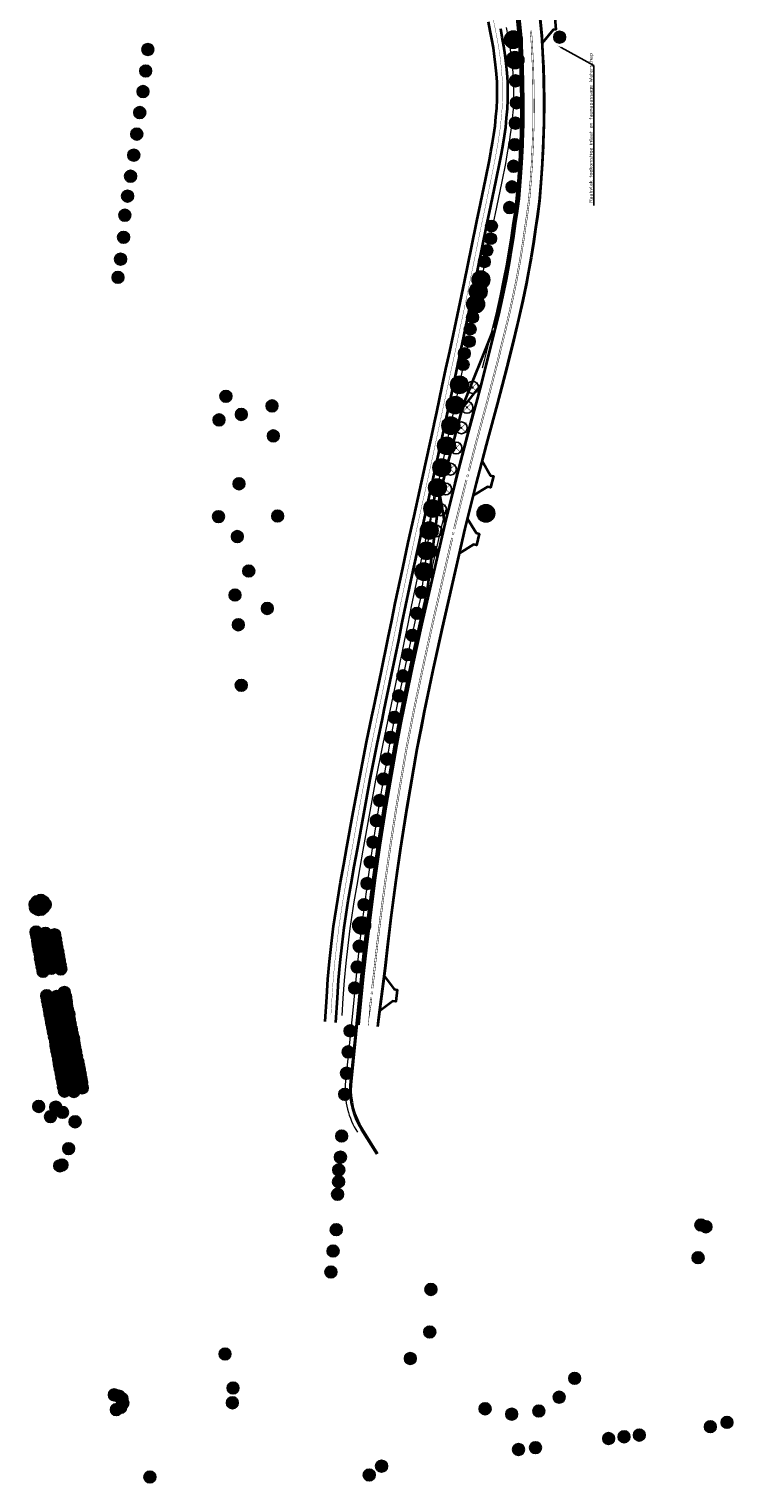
# Model space of a CAD drawing. Header units: metres. Extents: x 101623 to 104606, y 400821 to 405824.
# Tile 1 of 46: x 104229 to 104467, y 400821 to 401311. Entities that reach past the tile are written whole.
import ezdxf
from ezdxf import colors
from ezdxf.entities.mleader import LeaderData, LeaderLine
from ezdxf.math import Vec2, Vec3

# ---------------------------------------------------------------- set-up
doc = ezdxf.new("R2010")
doc.units = ezdxf.units.M
doc.header["$LTSCALE"] = 0.5
doc.linetypes.add('VW-3-3_STREEP', pattern=[6, 3, -3])
doc.linetypes.add('VW-30-270_STREEP', pattern=[3, 0.3, -2.7])
doc.layers.add('000___Hulplijn', color=150, linetype='Continuous', lineweight=13, plot=False)
for name, color, linetype, lineweight in [('B-WE-GR-BOOM-A', 63, 'Continuous', 25), ('B-WE-GR-BOOM-S', 253, 'Continuous', 25), ('N-WE-BV-GELEIDECONSTRUCTIE_GELEIDERAIL-G', 210, 'BV-GELEIDERAIL', 35), ('N-WE-GR-BOOM-A', 104, 'Continuous', 25), ('N-WE-GR-BOOM-S', 90, 'Continuous', 25), ('N-WE-VH-KANTVERHARDING-G', 210, 'Continuous', 35), ('N-WE-VH-KANTVERHARDING-G_2', 4, 'Continuous', 35), ('N-WE-VW-MARKERING_LANGS_STREEP_30270_010-G', 7, 'VW-30-270_STREEP', 13), ('N-WE-VW-MARKERING_LANGS_STREEP_33_015-G', 7, 'VW-3-3_STREEP', 13), ('N-WE-VW-MARKERING_LANGS_STREEP_DOORGETROKKEN_010-G', 7, 'Continuous', 13), ('N-WE-VW-MARKERING_LANGS_STREEP_DOORGETROKKEN_015-G', 7, 'Continuous', 13), ('V-WE-GR-BOOM_kruis-S', 10, 'Continuous', 25), ('X-XX-AL-T25', 7, 'Continuous', 25)]:
    doc.layers.add(name, color=color, linetype=linetype, lineweight=lineweight)
doc.layers.add('V-WE-GR-BOOM-S', color=3, linetype='Continuous', lineweight=25, true_color=0x00ff00)
doc.styles.add('NLCS-ISO-M500-T25', font='NLCS-ISO.ttf', dxfattribs={"height": 1.25})
doc.linetypes.add('BV-GELEIDERAIL', pattern='A,10,-3,[108,NLCS.shx,S=1,R=0,X=0,Y=0],-3', length=16)

# ---------------------------------------------------------------- blocks, each defined once
blk = doc.blocks.new('V-SGR-BOOM_01')
at = {"ltscale": 0.1}
h = blk.add_hatch(color=256, dxfattribs=at)
edge = h.paths.add_edge_path()
edge.add_arc((0, 0), 0.15, 0, 360)
at = {"color": 0}
blk.add_circle((0, 0), 2.5, dxfattribs=at)
at = {"ltscale": 0.1}
blk.add_circle((0, 0), 0.15, dxfattribs=at)
blk.add_circle((0, 0), 0.045)
at = {"layer": 'V-WE-GR-BOOM_kruis-S', "lineweight": -3, "const_width": 0.2, "flags": 128}
for points in [[(2.15, 2.15), (-2.15, -2.15)], [(-2.15, 2.15), (2.15, -2.15)]]:
    blk.add_lwpolyline(points, dxfattribs=at)
blk = doc.blocks.new('SGR-BOOM_SCHIETWILG-SO')
at = {"linetype": 'ByBlock', "lineweight": 18}
h = blk.add_hatch(color=0, dxfattribs=at)
h.dxf.hatch_style = 1
edge = h.paths.add_edge_path()
edge.add_arc((0, 0), 0.25, 0, 360)
at = {"layer": 'N-WE-GR-BOOM-A'}
h = blk.add_hatch(color=256, dxfattribs=at)
h.dxf.hatch_style = 1
edge = h.paths.add_edge_path()
edge.add_arc((0, 0), 2, 0, 360)
at = {"color": 0, "linetype": 'ByBlock', "lineweight": 18}
for radius in [2, 0.25]:
    blk.add_circle((0, 0), radius, dxfattribs=at)
at = {"color": 0, "linetype": 'ByBlock', "lineweight": 18, "style": 'NLCS-ISO-M500-T25'}
blk.add_text('2', height=1.25, dxfattribs=at).set_placement((-1.39, -0.6))
blk = doc.blocks.new('SGR-BOOM_KNOTWILG-SO')
at = {"linetype": 'ByBlock', "lineweight": 18}
h = blk.add_hatch(color=0, dxfattribs=at)
h.dxf.hatch_style = 1
edge = h.paths.add_edge_path()
edge.add_arc((0, 0), 0.25, 0, 360)
at = {"layer": 'N-WE-GR-BOOM-A'}
h = blk.add_hatch(color=256, dxfattribs=at)
h.dxf.hatch_style = 1
edge = h.paths.add_edge_path()
edge.add_arc((0, 0), 2, 0, 360)
at = {"color": 0, "linetype": 'ByBlock', "lineweight": 18}
for radius in [2, 0.25]:
    blk.add_circle((0, 0), radius, dxfattribs=at)
at = {"color": 0, "linetype": 'ByBlock', "lineweight": 18, "style": 'NLCS-ISO-M500-T25'}
blk.add_text('1', height=1.25, dxfattribs=at).set_placement((-1.3, -0.6))
blk = doc.blocks.new('SGR-BOOM_MEERSTAMMIG-SO')
at = {"linetype": 'ByBlock', "lineweight": 18}
h = blk.add_hatch(color=0, dxfattribs=at)
h.dxf.hatch_style = 1
edge = h.paths.add_edge_path()
edge.add_arc((0, 0), 0.25, 0, 360)
at = {"layer": 'N-WE-GR-BOOM-A'}
h = blk.add_hatch(color=256, dxfattribs=at)
h.dxf.hatch_style = 1
edge = h.paths.add_edge_path()
edge.add_arc((0, 0), 2, 0, 360)
at = {"color": 0, "linetype": 'ByBlock', "lineweight": 18}
for radius in [2, 0.25]:
    blk.add_circle((0, 0), radius, dxfattribs=at)
at = {"color": 0, "linetype": 'ByBlock', "lineweight": 18, "style": 'NLCS-ISO-M500-T25'}
blk.add_text('7', height=1.25, dxfattribs=at).set_placement((-1.36, -0.6))
blk = doc.blocks.new('SGR-BOOM_ARC-SO')
at = {"layer": 'B-WE-GR-BOOM-A'}
h = blk.add_hatch(color=256, dxfattribs=at)
h.dxf.hatch_style = 1
edge = h.paths.add_edge_path()
edge.add_arc((0, 0), 2, 0, 360)
at = {"color": 0, "linetype": 'ByBlock', "lineweight": -2}
for radius in [2, 0.25]:
    blk.add_circle((0, 0), radius, dxfattribs=at)
blk = doc.blocks.new('SGR-BOOM_KNOTWILG_VERVANGEN-SO')
at = {"linetype": 'ByBlock', "lineweight": 18}
h = blk.add_hatch(color=0, dxfattribs=at)
h.dxf.hatch_style = 1
edge = h.paths.add_edge_path()
edge.add_arc((0, 0), 0.25, 0, 360)
at = {"layer": 'B-WE-GR-BOOM-A'}
h = blk.add_hatch(color=256, dxfattribs=at)
h.dxf.hatch_style = 1
edge = h.paths.add_edge_path()
edge.add_arc((0, 0), 2, 0, 360)
at = {"color": 0, "linetype": 'ByBlock', "lineweight": 18}
for radius in [2, 0.25]:
    blk.add_circle((0, 0), radius, dxfattribs=at)
at = {"color": 0, "linetype": 'ByBlock', "lineweight": 18, "style": 'NLCS-ISO-M500-T25'}
blk.add_text('1', height=1.25, dxfattribs=at).set_placement((-1.3, -0.6))

msp = doc.modelspace()

# ---------------------------------------------------------------- linework, layer by layer
at = {"layer": '000___Hulplijn', "ltscale": 2}
msp.add_line((104346.568, 400931.865), (104341.363, 400940.08), dxfattribs=at)
at = {"layer": '000___Hulplijn', "ltscale": 2, "flags": 128}
for points in [[(104393.541, 401316.196), (104394.334, 401308.229), (104394.617, 401303.1), (104394.851, 401298.036), (104394.975, 401293.226), (104395.08, 401286.445), (104395.038, 401279.395), (104394.811, 401273.137), (104394.773, 401272.316), (104394.492, 401266.183), (104394.057, 401259.919), (104393.569, 401254.203), (104392.899, 401249.209), (104392.386, 401245.817), (104391.675, 401240.865), (104390.818, 401235.491), (104390.104, 401231.504), (104389.293, 401227.109), (104388.066, 401221.288), (104386.717, 401215.203), (104385.091, 401208.486), (104382.851, 401199.483), (104382.193, 401196.942)], [(104369.767, 401149.216), (104368.643, 401144.723), (104360.928, 401111.074), (104357.788, 401096.75), (104354.822, 401082.648), (104353.855, 401077.686), (104352.329, 401069.866), (104348.894, 401049.871), (104346.773, 401036.286), (104345.201, 401025.269), (104343.53, 401012.656), (104342.322, 401002.799), (104341.125, 400991.935), (104339.978, 400980.345), (104337.43, 400955.315)]]:
    msp.add_lwpolyline(points, dxfattribs=at)
at = {"layer": '000___Hulplijn', "ltscale": 2}
msp.add_lwpolyline([(104334.964, 400978.722), (104335.339, 400984.558), (104335.722, 400990.458), (104336.261, 400996.337), (104336.931, 401002.288), (104337.632, 401008.038), (104338.976, 401016.983), (104339.969, 401022.63), (104340.998, 401028.595), (104342.095, 401034.431), (104344.181, 401046.239), (104346.365, 401057.974), (104348.677, 401069.735), (104350.48, 401078.325), (104351.12, 401081.374), (104353.565, 401093.157), (104355.986, 401104.854), (104357.173, 401110.738), (104358.368, 401116.603), (104360.843, 401128.291), (104362.727, 401137.004), (104364.661, 401145.824), (104366.617, 401154.587), (104368.544, 401163.356), (104370.404, 401172.008), (104371.418, 401176.745), (104371.443, 401176.861), (104372.306, 401180.891), (104374.197, 401189.708), (104375.425, 401195.566), (104376.721, 401201.416), (104377.938, 401207.242), (104379.758, 401215.831), (104381.653, 401224.933), (104384.01, 401236.509), (104385.841, 401245.414), (104387.091, 401251.231), (104388.893, 401259.944), (104390.096, 401265.978), (104390.64, 401268.885), (104391.209, 401271.99), (104391.237, 401272.187), (104391.647, 401274.943), (104392.1, 401277.958), (104392.403, 401281.166), (104392.674, 401284.233), (104392.795, 401287.363), (104392.846, 401290.379), (104392.772, 401293.609), (104392.58, 401296.673), (104392.267, 401299.865), (104391.919, 401302.767), (104391.462, 401305.878), (104390.911, 401308.898), (104390.366, 401311.804)], dxfattribs=at)
at = {"layer": '000___Hulplijn', "ltscale": 2, "flags": 128}
msp.add_lwpolyline([(104365.869, 401154.154), (104361.441, 401119.895), (104359.492, 401111.396), (104356.35, 401097.059), (104353.38, 401082.94), (104352.41, 401077.967), (104350.881, 401070.132), (104347.443, 401050.109), (104345.318, 401036.504), (104343.743, 401025.469), (104342.07, 401012.842), (104340.861, 401002.969), (104339.662, 400992.088), (104338.514, 400980.492), (104335.964, 400955.434, 0.1576847), (104340.12, 400939.293, 0.1576847)], format="xyb", dxfattribs=at)
at = {"layer": '000___Hulplijn', "ltscale": 2}
msp.add_arc((104362.997, 400953.789), 25.612, 176.5837, 212.36127, dxfattribs=at)
at = {"layer": 'N-WE-BV-GELEIDECONSTRUCTIE_GELEIDERAIL-G', "ltscale": 2}
msp.add_line((104346.906, 400932.079), (104341.701, 400940.294), dxfattribs=at)
at = {"layer": 'N-WE-BV-GELEIDECONSTRUCTIE_GELEIDERAIL-G', "ltscale": 2, "flags": 128}
for points in [[(104320.59, 401621.291), (104321.449, 401614.982), (104324.474, 401593.438), (104324.693, 401591.885), (104327.157, 401574.45), (104330.089, 401553.813), (104330.515, 401550.819), (104332.504, 401537.875), (104334.855, 401524.125), (104336.437, 401515.689), (104338.156, 401506.953), (104340.062, 401498.622), (104341.964, 401490.844), (104343.535, 401484.628), (104345.498, 401477.505), (104346.985, 401472.18), (104349.564, 401463.727), (104349.761, 401463.083), (104351.38, 401458.04), (104354.864, 401447.779), (104357.895, 401439.093), (104358.518, 401437.4), (104361.054, 401430.498), (104364.191, 401422.008), (104367.586, 401413.211), (104371.997, 401401.791), (104375.462, 401392.52), (104378.011, 401385.288), (104380.344, 401378.398), (104382.301, 401372.101), (104382.992, 401369.861), (104384.452, 401365.135), (104386.368, 401358.079), (104387.985, 401351.275), (104389.476, 401344.306), (104390.817, 401337.436), (104392.076, 401330.159), (104392.487, 401327.351), (104393.075, 401323.382), (104393.938, 401316.24), (104394.733, 401308.26), (104395.017, 401303.12), (104395.25, 401298.05), (104395.375, 401293.235), (104395.48, 401286.447), (104395.438, 401279.387), (104395.21, 401273.121), (104395.173, 401272.297), (104394.891, 401266.16), (104394.456, 401259.888), (104393.967, 401254.159), (104393.295, 401249.153), (104392.782, 401245.758), (104392.07, 401240.805), (104391.213, 401235.425), (104390.498, 401231.432), (104389.685, 401227.032), (104388.457, 401221.203), (104387.106, 401215.112), (104386.002, 401210.548)], [(104385.721, 401209.66), (104375.253, 401183.563)]]:
    msp.add_lwpolyline(points, dxfattribs=at)
msp.add_lwpolyline([(104367.725, 401153.914), (104363.285, 401119.566), (104361.318, 401110.986), (104358.179, 401096.666), (104355.214, 401082.568), (104354.247, 401077.609), (104352.722, 401069.794), (104349.289, 401049.806), (104347.169, 401036.227), (104345.597, 401025.214), (104343.926, 401012.606), (104342.72, 401002.753), (104341.523, 400991.893), (104340.376, 400980.305), (104337.829, 400955.283, 0.1573051), (104341.701, 400940.294, 0.1573051)], format="xyb", dxfattribs=at)
at = {"layer": 'N-WE-VH-KANTVERHARDING-G', "ltscale": 2}
msp.add_line((104340.694, 400978), (104340.438, 400975.489), dxfattribs=at)
at = {"layer": 'N-WE-VH-KANTVERHARDING-G', "ltscale": 2, "flags": 128}
for points in [[(104401.248, 401318.683), (104405.665, 401315.034), (104406.662, 401315.116), (104407.058, 401311.135), (104406.062, 401311.053), (104402.389, 401306.551)], [(104394.485, 401316.3), (104395.281, 401308.302), (104395.566, 401303.148), (104395.8, 401298.07), (104395.925, 401293.246), (104396.03, 401286.45), (104395.988, 401279.375), (104395.76, 401273.098), (104395.722, 401272.272), (104395.44, 401266.128), (104395.004, 401259.846), (104394.514, 401254.099), (104393.84, 401249.075), (104393.326, 401245.678), (104392.614, 401240.723), (104391.755, 401235.333), (104391.039, 401231.334), (104390.225, 401226.925), (104388.995, 401221.087), (104387.642, 401214.988), (104386.014, 401208.26), (104383.772, 401199.249), (104381.447, 401190.271), (104380.461, 401186.465), (104377.351, 401174.965), (104376.771, 401172.824), (104373.411, 401159.866), (104369.567, 401144.502), (104361.855, 401110.866), (104358.717, 401096.551), (104355.753, 401082.459), (104354.787, 401077.504), (104353.263, 401069.695), (104349.832, 401049.717), (104347.713, 401036.146), (104346.142, 401025.139), (104344.472, 401012.536), (104343.266, 401002.689), (104342.07, 400991.836), (104340.923, 400980.25), (104340.694, 400978)], [(104401.443, 401317.067), (104402.262, 401308.842), (104402.557, 401303.502), (104402.796, 401298.322), (104402.924, 401293.391), (104403.03, 401286.483), (104402.987, 401279.227), (104402.754, 401272.81), (104402.715, 401271.95), (104402.429, 401265.725), (104401.983, 401259.306), (104401.474, 401253.336), (104400.77, 401248.086), (104400.251, 401244.657), (104399.535, 401239.674), (104398.657, 401234.165), (104397.926, 401230.082), (104397.093, 401225.568), (104395.837, 401219.607), (104394.461, 401213.407), (104392.812, 401206.592), (104390.557, 401197.526), (104388.223, 401188.516), (104387.228, 401184.674), (104384.108, 401173.138), (104383.537, 401171.03), (104380.194, 401158.138), (104376.374, 401142.87), (104368.685, 401109.334), (104365.561, 401095.081), (104362.614, 401081.069), (104361.658, 401076.165), (104360.149, 401068.432), (104356.74, 401048.585), (104354.636, 401035.111), (104353.077, 401024.185), (104351.416, 401011.651), (104350.219, 401001.88), (104349.426, 400994.679), (104346.847, 400974.838)], [(104375.509, 401183.475), (104381.674, 401191.225)], [(104367.873, 401154.463), (104375.509, 401183.475)], [(104373.014, 401158.28), (104379.377, 401182.458)], [(104382.159, 401165.713), (104385.018, 401160.804), (104385.982, 401160.536), (104384.977, 401156.663), (104384.014, 401156.931), (104379.142, 401154.053)], [(104369.576, 401144.79), (104367.873, 401154.463)], [(104377.189, 401146.127), (104380.137, 401141.378), (104381.108, 401141.138), (104380.213, 401137.238), (104379.242, 401137.479), (104374.447, 401134.462)], [(104349.082, 400992.033), (104352.529, 400987.516), (104353.518, 400987.37), (104353.003, 400983.402), (104352.013, 400983.549), (104347.528, 400980.082)]]:
    msp.add_lwpolyline(points, dxfattribs=at)
at = {"layer": 'N-WE-VH-KANTVERHARDING-G_2', "ltscale": 2, "flags": 128}
msp.add_lwpolyline([(104329.218, 400976.628), (104329.75, 400984.917), (104330.139, 400990.895), (104330.689, 400996.906), (104331.369, 401002.94), (104332.082, 401008.793), (104333.449, 401017.884), (104334.452, 401023.59), (104335.486, 401029.589), (104336.586, 401035.436), (104338.671, 401047.239), (104340.864, 401059.027), (104343.189, 401070.851), (104344.999, 401079.476), (104345.638, 401082.518), (104348.081, 401094.295), (104350.499, 401105.975), (104351.685, 401111.851), (104352.885, 401117.742), (104355.367, 401129.463), (104357.256, 401138.195), (104359.193, 401147.034), (104361.15, 401155.798), (104363.071, 401164.545), (104364.929, 401173.185), (104365.943, 401177.921), (104365.968, 401178.037), (104366.831, 401182.064), (104368.719, 401190.87), (104369.951, 401196.746), (104371.246, 401202.595), (104372.458, 401208.395), (104374.277, 401216.982), (104376.168, 401226.063), (104378.523, 401237.632), (104380.361, 401246.566), (104381.611, 401252.386), (104383.405, 401261.058), (104384.598, 401267.041), (104385.134, 401269.904), (104385.682, 401272.9), (104385.697, 401273.003), (104386.109, 401275.77), (104386.539, 401278.638), (104386.827, 401281.676), (104387.084, 401284.587), (104387.197, 401287.518), (104387.245, 401290.362), (104387.176, 401293.37), (104386.997, 401296.224), (104386.699, 401299.259), (104386.368, 401302.028), (104385.936, 401304.968), (104385.405, 401307.879), (104384.873, 401310.715), (104384.249, 401313.696)], dxfattribs=at)
at = {"layer": 'N-WE-VH-KANTVERHARDING-G_2', "ltscale": 2}
msp.add_lwpolyline([(104332.802, 400976.264), (104333.343, 400984.686), (104333.728, 400990.614), (104334.271, 400996.54), (104334.944, 401002.521), (104335.65, 401008.307), (104337.002, 401017.305), (104337.998, 401022.973), (104339.029, 401028.95), (104340.128, 401034.79), (104342.213, 401046.596), (104344.4, 401058.35), (104346.717, 401070.134), (104348.522, 401078.736), (104349.162, 401081.782), (104351.606, 401093.564), (104354.026, 401105.254), (104355.213, 401111.136), (104356.41, 401117.01), (104358.888, 401128.709), (104360.773, 401137.43), (104362.708, 401146.256), (104364.665, 401155.019), (104366.589, 401163.78), (104368.448, 401172.429), (104369.462, 401177.165), (104369.487, 401177.281), (104370.351, 401181.31), (104372.24, 401190.123), (104373.47, 401195.988), (104374.765, 401201.837), (104375.981, 401207.654), (104377.8, 401216.242), (104379.694, 401225.337), (104382.05, 401236.91), (104383.884, 401245.825), (104385.134, 401251.643), (104386.933, 401260.342), (104388.133, 401266.358), (104388.674, 401269.249), (104389.235, 401272.315), (104389.259, 401272.478), (104389.669, 401275.238), (104390.114, 401278.201), (104390.412, 401281.348), (104390.678, 401284.36), (104390.795, 401287.419), (104390.845, 401290.373), (104390.774, 401293.523), (104390.586, 401296.512), (104390.278, 401299.648), (104389.937, 401302.503), (104389.489, 401305.553), (104388.945, 401308.534), (104388.404, 401311.415)], dxfattribs=at)
at = {"layer": 'N-WE-VW-MARKERING_LANGS_STREEP_30270_010-G', "ltscale": 2, "const_width": 0.1, "flags": 128}
msp.add_lwpolyline([(104331.177, 400979.052), (104331.547, 400984.801), (104331.933, 400990.754), (104332.48, 400996.723), (104333.157, 401002.731), (104333.866, 401008.55), (104335.225, 401017.595), (104336.225, 401023.282), (104337.258, 401029.27), (104338.357, 401035.113), (104340.442, 401046.917), (104342.632, 401058.688), (104344.953, 401070.492), (104346.761, 401079.106), (104347.4, 401082.15), (104349.844, 401093.929), (104352.263, 401105.615), (104353.449, 401111.493), (104354.648, 401117.376), (104357.128, 401129.086), (104359.014, 401137.812), (104360.95, 401146.645), (104362.907, 401155.409), (104364.83, 401164.163), (104366.689, 401172.807), (104367.703, 401177.543), (104367.728, 401177.659), (104368.591, 401181.687), (104370.48, 401190.497), (104371.711, 401196.367), (104373.006, 401202.216), (104374.22, 401208.025), (104376.039, 401216.612), (104377.931, 401225.7), (104380.287, 401237.271), (104382.123, 401246.196), (104383.373, 401252.015), (104385.169, 401260.7), (104386.365, 401266.699), (104386.904, 401269.577), (104387.458, 401272.608), (104387.478, 401272.741), (104387.889, 401275.504), (104388.327, 401278.42), (104388.619, 401281.512), (104388.881, 401284.473), (104388.996, 401287.468), (104389.045, 401290.368), (104388.975, 401293.447), (104388.791, 401296.368), (104388.489, 401299.454), (104388.152, 401302.265), (104387.712, 401305.26), (104387.175, 401308.206), (104386.638, 401311.065), (104386.012, 401314.059), (104385.416, 401316.989), (104384.714, 401319.864), (104383.967, 401322.931), (104383.239, 401325.656), (104382.361, 401328.573), (104381.414, 401331.455), (104379.332, 401336.891), (104378.103, 401339.815), (104376.969, 401342.525), (104375.748, 401345.24), (104374.546, 401347.946), (104372.159, 401353.314), (104369.679, 401358.794), (104366.818, 401365.025), (104366.779, 401365.111), (104365.944, 401366.929), (104363.428, 401372.406), (104362.203, 401375.147), (104360.93, 401377.951), (104359.749, 401380.65), (104358.558, 401383.425), (104357.467, 401386.166), (104356.404, 401389.023), (104355.416, 401391.802), (104354.492, 401394.692), (104353.62, 401397.504), (104352.748, 401400.385), (104352.005, 401403.211), (104351.156, 401406.258), (104350.473, 401409.07), (104349.734, 401411.97), (104349.096, 401414.978), (104348.459, 401417.79), (104347.897, 401420.755), (104346.758, 401426.599), (104345.717, 401432.552), (104344.331, 401441.27), (104343.352, 401447.223), (104341.867, 401456.146), (104341.103, 401460.931), (104341.096, 401460.974), (104340.436, 401465.1), (104339.44, 401471.038), (104338.508, 401476.911), (104337.534, 401482.776), (104336.484, 401488.513), (104335.857, 401491.69), (104335.305, 401494.653), (104334.119, 401500.448), (104332.979, 401506.283), (104331.815, 401512.262), (104330.698, 401518.279), (104329.119, 401526.879), (104327.556, 401535.765), (104326.528, 401541.73), (104325.532, 401547.45), (104324.006, 401556.297), (104323.107, 401561.38), (104322.934, 401562.358), (104320.996, 401574.06), (104320.149, 401580.024), (104319.335, 401585.975), (104318.697, 401591.905), (104318.031, 401597.808), (104317.365, 401603.489), (104316.898, 401606.819), (104316.539, 401609.672), (104315.997, 401612.801), (104315.574, 401615.659), (104314.619, 401621.664), (104313.167, 401630.5), (104311.77, 401639.41), (104310.403, 401648.141), (104309.068, 401657.159), (104308.58, 401660.312), (104307.728, 401665.823), (104306.754, 401671.837), (104306.18, 401674.741), (104305.629, 401677.772), (104304.504, 401683.599), (104303.934, 401686.598), (104303.389, 401689.501), (104302.941, 401692.425), (104302.516, 401695.348), (104302.184, 401698.237), (104301.873, 401701.334), (104301.649, 401704.301), (104301.245, 401710.188), (104300.85, 401716.203), (104300.719, 401718.676)], dxfattribs=at)
at = {"layer": 'N-WE-VW-MARKERING_LANGS_STREEP_33_015-G', "ltscale": 2, "const_width": 0.15, "flags": 128}
for points in [[(104340.681, 400975.464), (104340.936, 400977.976), (104342.834, 400995.348), (104343.638, 401002.646), (104344.844, 401012.489), (104346.514, 401025.088), (104348.084, 401036.091), (104350.202, 401049.656), (104353.632, 401069.627), (104355.155, 401077.432), (104356.121, 401082.385), (104359.084, 401096.472), (104362.221, 401110.784), (104369.932, 401144.415), (104373.774, 401159.773), (104377.133, 401172.728), (104377.713, 401174.867), (104380.824, 401186.369), (104381.81, 401190.177), (104384.135, 401199.157), (104386.378, 401208.171), (104388.007, 401214.903), (104389.362, 401221.008), (104390.593, 401226.852), (104391.408, 401231.267), (104392.125, 401235.27), (104392.985, 401240.667), (104393.697, 401245.623), (104394.211, 401249.022), (104394.887, 401254.058), (104395.378, 401259.817), (104395.814, 401266.106), (104396.097, 401272.255), (104396.135, 401273.083), (104396.363, 401279.367), (104396.405, 401286.452), (104396.3, 401293.254), (104396.175, 401298.083), (104395.941, 401303.167), (104395.655, 401308.331), (104394.858, 401316.341), (104393.992, 401323.505), (104393.402, 401327.486), (104392.989, 401330.305), (104391.727, 401337.604), (104390.382, 401344.491), (104388.888, 401351.479), (104387.264, 401358.308), (104385.34, 401365.392), (104383.876, 401370.134), (104383.184, 401372.375), (104381.224, 401378.684), (104378.885, 401385.59), (104376.331, 401392.836), (104372.862, 401402.119), (104368.449, 401413.544), (104365.057, 401422.335), (104361.922, 401430.818), (104359.386, 401437.719), (104358.766, 401439.405), (104355.739, 401448.08), (104352.258, 401458.33), (104350.644, 401463.36), (104350.449, 401463.998), (104347.873, 401472.439), (104346.389, 401477.752), (104344.43, 401484.864), (104342.862, 401491.067), (104340.962, 401498.835), (104339.061, 401507.145), (104337.345, 401515.864), (104335.765, 401524.288), (104333.417, 401538.023), (104331.43, 401550.954), (104331.005, 401553.943), (104328.073, 401574.579), (104325.609, 401592.014), (104325.39, 401593.566), (104322.365, 401615.108), (104321.506, 401621.416), (104307.788, 401719.668)], [(104313.978, 401720.537), (104327.699, 401622.259), (104328.557, 401615.965), (104331.58, 401594.435), (104331.798, 401592.888), (104334.262, 401575.454), (104337.193, 401554.822), (104337.613, 401551.868), (104339.587, 401539.024), (104341.917, 401525.391), (104343.483, 401517.043), (104345.175, 401508.446), (104347.044, 401500.275), (104348.927, 401492.576), (104350.473, 401486.46), (104352.412, 401479.423), (104353.873, 401474.192), (104356.426, 401465.825), (104356.608, 401465.23), (104358.193, 401460.289), (104361.648, 401450.115), (104364.65, 401441.514), (104365.252, 401439.876), (104367.786, 401432.979), (104370.904, 401424.543), (104374.28, 401415.794), (104378.704, 401404.339), (104382.206, 401394.969), (104384.793, 401387.632), (104387.169, 401380.614), (104389.154, 401374.224), (104389.848, 401371.978), (104391.344, 401367.134), (104393.322, 401359.85), (104394.985, 401352.855), (104396.506, 401345.744), (104397.874, 401338.735), (104399.162, 401331.29), (104399.585, 401328.396), (104400.186, 401324.338), (104401.071, 401317.026), (104401.888, 401308.813), (104402.183, 401303.483), (104402.421, 401298.308), (104402.549, 401293.383), (104402.655, 401286.482), (104402.612, 401279.235), (104402.379, 401272.826), (104402.34, 401271.968), (104402.054, 401265.747), (104401.609, 401259.335), (104401.101, 401253.377), (104400.399, 401248.139), (104399.88, 401244.711), (104399.164, 401239.73), (104398.287, 401234.228), (104397.557, 401230.149), (104396.725, 401225.64), (104395.47, 401219.687), (104394.096, 401213.491), (104392.448, 401206.681), (104390.193, 401197.619), (104387.86, 401188.61), (104386.865, 401184.769), (104383.746, 401173.235), (104383.175, 401171.126), (104379.831, 401158.231), (104376.01, 401142.958), (104368.32, 401109.416), (104365.194, 401095.16), (104362.246, 401081.143), (104361.29, 401076.236), (104359.78, 401068.5), (104356.37, 401048.645), (104354.265, 401035.167), (104352.705, 401024.236), (104351.044, 401011.698), (104349.847, 401001.923), (104349.053, 400994.717), (104346.821, 400977.384), (104346.565, 400974.867)]]:
    msp.add_lwpolyline(points, dxfattribs=at)
at = {"layer": 'N-WE-VW-MARKERING_LANGS_STREEP_DOORGETROKKEN_010-G', "ltscale": 2, "const_width": 0.1, "flags": 128}
for points in [[(104329.367, 400976.613), (104329.9, 400984.907), (104330.288, 400990.883), (104330.838, 400996.89), (104331.518, 401002.923), (104332.231, 401008.773), (104333.597, 401017.86), (104334.599, 401023.565), (104335.634, 401029.562), (104336.733, 401035.409), (104338.818, 401047.212), (104341.012, 401058.999), (104343.336, 401070.821), (104345.146, 401079.445), (104345.785, 401082.487), (104348.228, 401094.265), (104350.646, 401105.945), (104351.832, 401111.821), (104353.032, 401117.712), (104355.514, 401129.431), (104357.402, 401138.163), (104359.339, 401147.001), (104361.296, 401155.766), (104363.218, 401164.513), (104365.075, 401173.154), (104366.089, 401177.89), (104366.114, 401178.006), (104366.977, 401182.033), (104368.866, 401190.839), (104370.098, 401196.715), (104371.392, 401202.563), (104372.605, 401208.365), (104374.424, 401216.951), (104376.315, 401226.032), (104378.67, 401237.602), (104380.508, 401246.535), (104381.758, 401252.355), (104383.552, 401261.029), (104384.745, 401267.012), (104385.281, 401269.877), (104385.83, 401272.875), (104385.846, 401272.981), (104386.257, 401275.748), (104386.688, 401278.62), (104386.976, 401281.662), (104387.233, 401284.578), (104387.346, 401287.514), (104387.395, 401290.363), (104387.326, 401293.376), (104387.146, 401296.236), (104386.848, 401299.275), (104386.517, 401302.047), (104386.084, 401304.992), (104385.552, 401307.906), (104385.02, 401310.744), (104384.396, 401313.726)], [(104332.652, 400976.279), (104333.193, 400984.695), (104333.579, 400990.626), (104334.122, 400996.555), (104334.795, 401002.539), (104335.501, 401008.328), (104336.854, 401017.329), (104337.851, 401022.999), (104338.882, 401028.977), (104339.98, 401034.817), (104342.065, 401046.623), (104344.253, 401058.378), (104346.57, 401070.164), (104348.376, 401078.767), (104349.015, 401081.813), (104351.459, 401093.594), (104353.88, 401105.285), (104355.066, 401111.165), (104356.263, 401117.041), (104358.741, 401128.741), (104360.627, 401137.461), (104362.561, 401146.288), (104364.518, 401155.052), (104366.443, 401163.812), (104368.302, 401172.46), (104369.316, 401177.196), (104369.341, 401177.312), (104370.204, 401181.341), (104372.094, 401190.154), (104373.323, 401196.019), (104374.619, 401201.869), (104375.834, 401207.685), (104377.654, 401216.273), (104379.547, 401225.367), (104381.903, 401236.94), (104383.737, 401245.856), (104384.987, 401251.674), (104386.786, 401260.372), (104387.985, 401266.386), (104388.526, 401269.276), (104389.087, 401272.34), (104389.11, 401272.5), (104389.521, 401275.261), (104389.965, 401278.219), (104390.262, 401281.362), (104390.528, 401284.369), (104390.645, 401287.423), (104390.695, 401290.372), (104390.624, 401293.517), (104390.436, 401296.5), (104390.129, 401299.632), (104389.788, 401302.483), (104389.341, 401305.529), (104388.797, 401308.507), (104388.257, 401311.386)]]:
    msp.add_lwpolyline(points, dxfattribs=at)
at = {"layer": 'N-WE-VW-MARKERING_LANGS_STREEP_DOORGETROKKEN_015-G', "ltscale": 2, "const_width": 0.15, "flags": 128}
for points in [[(104398.327, 401310.768), (104398.547, 401308.555), (104398.837, 401303.314), (104399.073, 401298.188), (104399.199, 401293.314), (104399.305, 401286.466), (104399.263, 401279.306), (104399.032, 401272.963), (104398.994, 401272.121), (104398.71, 401265.94), (104398.269, 401259.593), (104397.77, 401253.742), (104397.082, 401248.612), (104396.566, 401245.2), (104395.852, 401240.232), (104394.984, 401234.787), (104394.261, 401230.748), (104393.438, 401226.29), (104392.196, 401220.395), (104390.832, 401214.248), (104389.195, 401207.48), (104386.946, 401198.443), (104384.617, 401189.45), (104383.627, 401185.627), (104380.512, 401174.11), (104379.937, 401171.985), (104377.41, 401162.242)], [(104398.774, 401310.813), (104398.996, 401308.589), (104399.286, 401303.337), (104399.523, 401298.204), (104399.649, 401293.323), (104399.755, 401286.468), (104399.713, 401279.296), (104399.482, 401272.945), (104399.443, 401272.101), (104399.159, 401265.914), (104398.718, 401259.559), (104398.218, 401253.693), (104397.528, 401248.549), (104397.011, 401245.134), (104396.297, 401240.165), (104395.428, 401234.712), (104394.704, 401230.668), (104393.88, 401226.203), (104392.636, 401220.3), (104391.271, 401214.147), (104389.632, 401207.372), (104387.383, 401198.332), (104385.053, 401189.337), (104384.062, 401185.512), (104380.947, 401173.993), (104380.372, 401171.869), (104377.846, 401162.129)], [(104377.159, 401161.274), (104376.908, 401160.306)], [(104377.595, 401161.161), (104377.344, 401160.193)], [(104376.657, 401159.338), (104376.585, 401159.058), (104372.752, 401143.739), (104372.516, 401142.711)], [(104377.093, 401159.225), (104377.021, 401158.946), (104373.19, 401143.634), (104372.954, 401142.605)], [(104372.293, 401141.736), (104372.069, 401140.761)], [(104372.73, 401141.63), (104372.507, 401140.655)], [(104371.846, 401139.787), (104365.051, 401110.149), (104361.919, 401095.863), (104358.963, 401081.809), (104358.001, 401076.877), (104356.484, 401069.104), (104353.064, 401049.187), (104351.015, 401036.064), (104350.586, 401033.094)], [(104372.283, 401139.68), (104365.49, 401110.051), (104362.359, 401095.769), (104359.404, 401081.719), (104358.443, 401076.791), (104356.927, 401069.023), (104353.508, 401049.114), (104351.46, 401036), (104351.031, 401033.031)], [(104344.552, 400984.875), (104344.241, 400982.158)], [(104344.78, 400986.862), (104344.666, 400985.868)], [(104344.999, 400984.824), (104344.685, 400982.086)], [(104345.227, 400986.811), (104345.113, 400985.817)], [(104343.987, 400977.672), (104344.241, 400982.158)], [(104343.987, 400977.672), (104344.685, 400982.086)], [(104343.987, 400977.669), (104343.732, 400975.154)]]:
    msp.add_lwpolyline(points, dxfattribs=at)
for points in [[(104350.586, 401033.094), (104349.386, 401024.693), (104347.721, 401012.122), (104346.519, 401002.311), (104345.744, 400995.278, -0.0011062), (104345.695, 400994.838), (104344.894, 400987.855)], [(104351.031, 401033.031), (104349.832, 401024.631), (104348.167, 401012.065), (104346.966, 401002.259), (104346.191, 400995.227, -0.0011062), (104346.142, 400994.788), (104345.341, 400987.804)]]:
    msp.add_lwpolyline(points, format="xyb", dxfattribs=at)

# ---------------------------------------------------------------- block references
at = {"layer": 'B-WE-GR-BOOM-S'}
for p in [(104269.437, 401304.411), (104268.724, 401297.165), (104393.413, 401293.839), (104267.818, 401290.225), (104393.694, 401286.429), (104266.716, 401283.128), (104393.388, 401279.558), (104265.717, 401275.875), (104393.167, 401272.327), (104264.703, 401268.775), (104392.775, 401265.036), (104263.612, 401261.678), (104392.221, 401258.065), (104262.605, 401254.958), (104261.678, 401248.525), (104391.421, 401251.108), (104261.253, 401241.076), (104260.24, 401233.7), (104259.362, 401227.56), (104295.765, 401187.47), (104311.32, 401184.22), (104293.448, 401179.497), (104300.957, 401181.357), (104311.752, 401174.121), (104300.185, 401157.974), (104293.259, 401146.895), (104313.193, 401147.08), (104299.612, 401140.16), (104303.474, 401128.541), (104298.827, 401120.452), (104361.704, 401121.375), (104309.71, 401115.924), (104299.952, 401110.428), (104360.15, 401114.264), (104358.634, 401106.86), (104357.035, 401100.334), (104355.431, 401093.179), (104300.921, 401090.018), (104354.048, 401086.45), (104352.597, 401079.198), (104351.301, 401072.476), (104350.089, 401065.13), (104348.853, 401058.427), (104347.589, 401051.165), (104346.502, 401044.404), (104345.365, 401037.126), (104344.421, 401030.375), (104343.348, 401023.176), (104232.109, 401017.027), (104233.373, 401017.484), (104234.257, 401016.976), (104231.403, 401016.114), (104231.578, 401014.969), (104232.523, 401014.408), (104233.441, 401014.473), (104234.237, 401015.131), (104234.887, 401016.088), (104342.329, 401016.062), (104231.746, 401006.811), (104232.02, 401005.468), (104232.299, 401003.78), (104232.48, 401002.384), (104234.912, 401006.373), (104235.122, 401005.045), (104235.312, 401003.538), (104238.02, 401005.869), (104238.285, 401004.403), (104238.527, 401003.005), (104340.721, 401002.027), (104232.759, 401000.883), (104233.155, 400999.419), (104233.279, 400997.926), (104235.564, 401001.873), (104235.867, 401000.61), (104236.133, 400999.082), (104236.351, 400997.648), (104238.744, 401001.636), (104239.076, 401000.201), (104239.321, 400998.805), (104239.597, 400997.178), (104233.536, 400996.503), (104233.806, 400995.11), (104234.131, 400993.589), (104236.598, 400996.23), (104236.896, 400994.598), (104239.853, 400995.648), (104240.079, 400994.37), (104340.011, 400995.022), (104339.172, 400987.93), (104235.372, 400985.332), (104235.611, 400983.743), (104238.635, 400985.065), (104238.948, 400983.413), (104241.309, 400986.439), (104241.713, 400984.852), (104241.969, 400983.343), (104235.924, 400982.281), (104236.215, 400980.641), (104236.482, 400979.151), (104236.805, 400977.665), (104239.246, 400981.908), (104239.515, 400980.39), (104239.748, 400978.805), (104242.092, 400981.895), (104242.402, 400980.384), (104242.835, 400979.061), (104237.044, 400976.177), (104237.353, 400974.665), (104237.648, 400973.043), (104240.064, 400977.323), (104240.345, 400975.772), (104240.539, 400974.32), (104240.925, 400972.723), (104242.97, 400977.364), (104243.265, 400975.868), (104243.658, 400974.023), (104243.924, 400972.541), (104337.645, 400973.493), (104237.974, 400971.481), (104238.352, 400969.84), (104238.517, 400968.432), (104241.197, 400971.132), (104241.522, 400969.644), (104241.787, 400968.147), (104244.357, 400970.921), (104244.522, 400969.397), (104244.75, 400967.953), (104238.754, 400966.885), (104239.118, 400965.355), (104239.39, 400963.786), (104242.061, 400966.544), (104242.377, 400965.216), (104242.682, 400963.502), (104245.079, 400966.418), (104245.373, 400964.838), (104245.815, 400963.109), (104336.974, 400966.409), (104239.633, 400962.235), (104239.888, 400960.754), (104240.221, 400959.262), (104242.885, 400962.027), (104243.153, 400960.636), (104243.324, 400959.122), (104246.059, 400961.827), (104246.338, 400960.441), (104246.614, 400958.962), (104336.426, 400959.201), (104240.472, 400957.775), (104240.809, 400956.209), (104241.019, 400954.646), (104241.372, 400953.178), (104243.659, 400957.668), (104244.022, 400956.119), (104244.26, 400954.532), (104244.492, 400953.069), (104246.89, 400957.312), (104247.099, 400956.065), (104247.342, 400954.29), (104335.847, 400952.114), (104232.643, 400948.018), (104236.621, 400944.563), (104238.377, 400947.776), (104240.67, 400946.01), (104244.918, 400942.841), (104242.734, 400933.792), (104334.786, 400938.021), (104334.386, 400930.9), (104239.752, 400927.994), (104240.497, 400928.283), (104333.812, 400926.602), (104333.753, 400922.601), (104333.404, 400918.376), (104332.965, 400906.45), (104455.903, 400908.039), (104457.609, 400907.442), (104331.901, 400899.249), (104454.971, 400896.995), (104331.158, 400892.184), (104364.879, 400886.298), (104364.504, 400871.962), (104295.475, 400864.527), (104357.94, 400863.017), (104413.347, 400856.334), (104258.125, 400850.758), (104259.658, 400850.323), (104298.166, 400853.066), (104258.801, 400845.758), (104260.302, 400846.543), (104260.724, 400849.446), (104260.999, 400847.937), (104297.944, 400848.092), (104383.159, 400846.07), (104401.265, 400845.294), (104408.123, 400849.97), (104392.118, 400844.245), (104464.708, 400841.473), (104424.801, 400836.033), (104430.008, 400836.627), (104435.153, 400837.193), (104459.1, 400840.016), (104394.426, 400832.326), (104400.143, 400832.953), (104348.238, 400826.717), (104270.137, 400823.064), (104344.089, 400823.751)]:
    msp.add_blockref('SGR-BOOM_ARC-SO', p, dxfattribs=at)
at = {"layer": 'B-WE-GR-BOOM-S', "rotation": 90}
for p in [(104385.316, 401244.894), (104384.99, 401240.66), (104382.903, 401232.81), (104383.748, 401236.632), (104378.931, 401214.088), (104378.126, 401210.135), (104377.824, 401205.935), (104375.738, 401198.142), (104376.161, 401201.904)]:
    msp.add_blockref('SGR-BOOM_KNOTWILG_VERVANGEN-SO', p, dxfattribs=at)
at = {"layer": 'N-WE-GR-BOOM-S', "xscale": 1.5, "yscale": 1.5, "zscale": 1.5, "rotation": 90}
for name, p in [('SGR-BOOM_SCHIETWILG-SO', (104392.694, 401307.72)), ('SGR-BOOM_SCHIETWILG-SO', (104393.231, 401300.839)), ('SGR-BOOM_KNOTWILG-SO', (104381.746, 401226.775)), ('SGR-BOOM_KNOTWILG-SO', (104380.835, 401222.779)), ('SGR-BOOM_KNOTWILG-SO', (104379.986, 401218.526)), ('SGR-BOOM_SCHIETWILG-SO', (104374.499, 401191.329)), ('SGR-BOOM_SCHIETWILG-SO', (104373.054, 401184.501)), ('SGR-BOOM_SCHIETWILG-SO', (104371.595, 401177.573)), ('SGR-BOOM_SCHIETWILG-SO', (104370.142, 401170.793)), ('SGR-BOOM_SCHIETWILG-SO', (104368.556, 401163.414)), ('SGR-BOOM_SCHIETWILG-SO', (104367.069, 401156.645)), ('SGR-BOOM_SCHIETWILG-SO', (104365.502, 401149.593)), ('SGR-BOOM_MEERSTAMMIG-SO', (104383.436, 401147.993)), ('SGR-BOOM_SCHIETWILG-SO', (104364.321, 401142.181)), ('SGR-BOOM_SCHIETWILG-SO', (104363.439, 401135.353)), ('SGR-BOOM_SCHIETWILG-SO', (104362.531, 401128.328)), ('SGR-BOOM_SCHIETWILG-SO', (104341.525, 401009.045))]:
    msp.add_blockref(name, p, dxfattribs=at)
at = {"layer": 'V-WE-GR-BOOM-S', "xscale": 0.8, "yscale": 0.8, "zscale": 0.8, "rotation": 0.2169203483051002}
for p in [(104378.928, 401190.458), (104377.053, 401183.735), (104375.142, 401176.825), (104373.354, 401170.054), (104371.458, 401162.883), (104369.847, 401156.198), (104368.171, 401149.195), (104366.558, 401142.054), (104364.983, 401135.25), (104363.382, 401128.242)]:
    msp.add_blockref('V-SGR-BOOM_01', p, dxfattribs=at)

# ---------------------------------------------------------------- next in the draw order: leaders
at = {"layer": 'X-XX-AL-T25'}
ml = msp.add_multileader_mtext('Standard', dxfattribs=at)
ml.set_content('Raakvlak toekomstige inlaat en faunapassage Waterschap', color=256, style='NLCS-ISO-M500-T25')
ml.set_leader_properties(color=256, linetype='ByLayer', lineweight=-1)
ml.build(insert=Vec2(0, 0))
ml.multileader.update_dxf_attribs({"text_left_attachment_type": 5, "text_right_attachment_type": 5, "dogleg_length": 1.25, "arrow_head_size": 1.25})
ctx = ml.context
ctx.base_point, ctx.char_height, ctx.arrow_head_size, ctx.landing_gap_size, ctx.plane_origin, ctx.plane_x_axis, ctx.plane_y_axis = Vec3(104419.761, 401252.254), 1.25, 1.25, 0.45, Vec3(104344.068, 401376.233), Vec3(0, 1), Vec3(-1, 0)
ctx.left_attachment, ctx.right_attachment = 5, 5
notes = []
notes.append((ctx, [(1, (1, 1, 0), (104419.761, 401299.029), (0, -1), 1.25, [(0, [(104407.649, 401305.653)], 0, [])])]))
ctx.mtext.insert, ctx.mtext.text_direction, ctx.mtext.rotation, ctx.mtext.width, ctx.mtext.flow_direction = Vec3(104418.136, 401252.704), Vec3(0, 1), 1.5707963, 45.075, 5
ctx.mtext.has_bg_fill, ctx.mtext.bg_color, ctx.mtext.bg_scale_factor, ctx.mtext.bg_transparency, ctx.mtext.use_window_bg_color = 1, -1027028792, 1.5, 0, 1
for ctx, leaders in notes:
    for number, flags, end, landing, length, lines in leaders:
        leader = LeaderData()
        leader.index, (leader.has_last_leader_line, leader.has_dogleg_vector, leader.attachment_direction) = number, flags
        leader.last_leader_point, leader.dogleg_vector, leader.dogleg_length = Vec3(end), Vec3(landing), length
        for number, points, colour, breaks in lines:
            line = LeaderLine()
            line.index, line.vertices, line.color, line.breaks = number, Vec3.list(points), colors.encode_raw_color(colour), breaks
            leader.lines.append(line)
        ctx.leaders.append(leader)

# ---------------------------------------------------------------- next in the draw order: block references
at = {"layer": 'B-WE-GR-BOOM-S'}
msp.add_blockref('SGR-BOOM_ARC-SO', (104408.28, 401308.557), dxfattribs=at)

doc.saveas('drawing.dxf')
